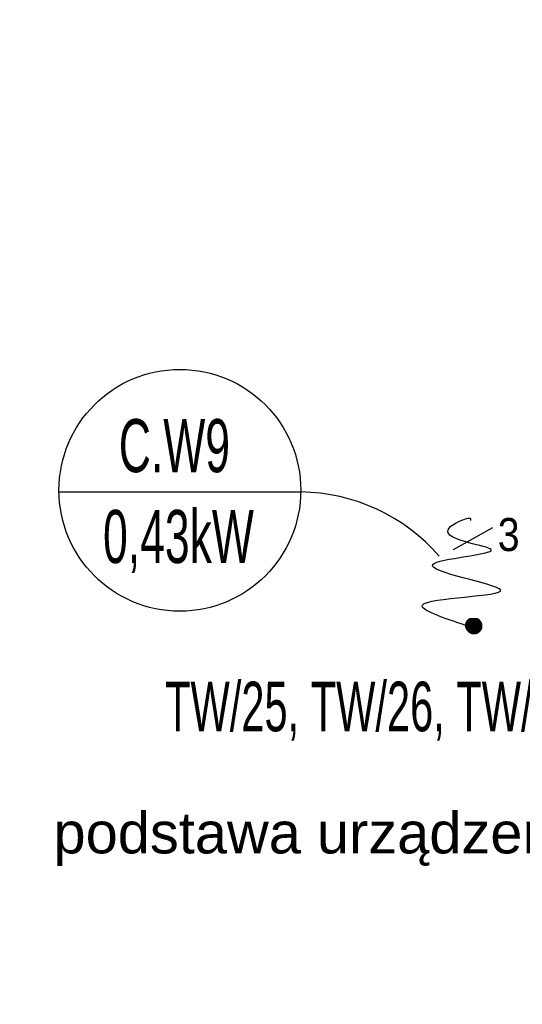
# Model space of a CAD drawing. Header units: millimetres. Extents: x -165365 to -33565, y 7406 to 103342.
# Tile 82 of 256: x -116094 to -114271, y 38668 to 42238. Entities that reach past the tile are written whole.
import ezdxf

# ---------------------------------------------------------------- set-up
doc = ezdxf.new("R2010")
doc.units = ezdxf.units.MM
doc.header["$MEASUREMENT"] = 0
doc.linetypes.add('ACAD_ISO03W100', pattern=[150, 60, -90])
for name, color, linetype in [('ELEK CIENKIE', 80, 'Continuous'), ('ELEK GNIAZDA', 234, 'Continuous'), ('ELEK OPIS', 140, 'Continuous'), ('ELEKTRYKA_OPIS GNIAZD', 230, 'Continuous'), ('Strop', 252, 'Continuous'), ('Tekst', 252, 'Continuous')]:
    doc.layers.add(name, color=color, linetype=linetype)
doc.styles.add('Arial', font='arial.ttf')
doc.styles.add('Times new roman', font='arial.ttf')

# ---------------------------------------------------------------- blocks, each defined once
blk = doc.blocks.new('A$C67C5DD4D')
at = {"layer": 'Strop', "flags": 128}
for points in [[(14228.5, 0), (57958.5, 0), (57958.5, 1406.8), (57958.5, 1410), (73208.5, 1410), (79708.5, 1410), (79708.5, 6106), (86978.5, 6106), (86978.5, 7196), (86978.5, 9216), (86978.5, 9799.9, 0.032078), (72413, 18233.9, 0.000523), (72183.3, 18342.2, 0.001989), (71307.4, 18749.6, 0.031398), (57338.7, 24062.9, 0.034913), (39523.2, 28246.2), (39523.2, 28246.2), (39523.1, 28246.2, 0.026147), (28486.3, 29455.9)], [(14228.5, 0), (57958.5, 0), (57958.5, 1406.8), (57958.5, 1410), (73208.5, 1410), (79708.5, 1410), (79708.5, 6106), (86978.5, 6106), (86978.5, 7196), (86978.5, 9216), (86978.5, 9799.9, 0.032078), (72413, 18233.9, 0.000523), (72183.3, 18342.2, 0.001989), (71307.4, 18749.6, 0.031398), (57338.7, 24062.9, 0.034913), (39523.2, 28246.2), (39523.2, 28246.2), (39523.1, 28246.2, 0.026147), (28486.3, 29455.9)], [(14228.5, 400), (57558.5, 400), (57558.5, 1406.8), (57558.5, 1810), (73208.5, 1810), (79308.5, 1810), (79308.5, 6506), (86578.5, 6506), (86578.5, 7196), (86578.5, 9216), (86578.5, 9585.9, 0.031662), (72238.7, 17873.9, 0.000515), (72013.1, 17980.2, 0.001987), (71141.1, 18385.8, 0.031396), (57220.2, 23680.9, 0.035679), (39064, 27914.9), (39064, 27915, 0.025197), (28465.5, 29056.5)]]:
    blk.add_lwpolyline(points, format="xyb", dxfattribs=at)
at = {"layer": 'Tekst', "insert": (39344.4, 21617.8), "char_height": 150, "attachment_point": 2, "style": 'Times new roman'}
blk.add_mtext('\\A1;{\\fArial|b0|i0|c0|p38;podstawa urządzeń}', dxfattribs=at)
blk = doc.blocks.new('wypust')
at = {"layer": 'ELEK GNIAZDA'}
h = blk.add_hatch(dxfattribs=at)
h.set_pattern_fill('ANSI31', color=256, scale=0.40095, style=0)
h.set_pattern_definition([(45, (101436.0201, 117475.25299), (-0.03543930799, 0.03543930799), [])])
edge = h.paths.add_edge_path()
edge.add_line((50613.52, -9777.62), (50610.66, -9777.62))
edge.add_arc((50612.09, -9780.25), 2.99, 118.546, 177.3028)
edge.add_spline(control_points=[(50609.1, -9780.11), (50609.24, -9780.15), (50609.38, -9780.2), (50609.52, -9780.25)], knot_values=[0, 0, 0, 0, 0.181487, 0.181487, 0.181487, 0.181487], weights=[1, 1, 1, 1], degree=3, periodic=0)
edge.add_line((50609.52, -9780.25), (50609.1, -9780.25))
edge.add_arc((50612.09, -9780.25), 2.99, 180, 0)
edge.add_arc((50612.09, -9780.25), 2.99, 0, 61.454)
blk.add_line((50604.75, -9752.62), (50619, -9744.65), dxfattribs=at)
blk.add_spline([(50609.52, -9780.25), (50593.5, -9772.75), (50621.8, -9767.3), (50597.25, -9758.09), (50618.39, -9752.64), (50602.7, -9746.17), (50609.52, -9741.39), (50610.89, -9741.39), (50610.89, -9742.08)], degree=3, dxfattribs=at)
at = {"layer": 'ELEK GNIAZDA', "style": 'Arial', "width": 0.85}
blk.add_text('3', height=12, dxfattribs=at).set_placement((50620.8, -9753.18, 5562.84))

msp = doc.modelspace()

# ---------------------------------------------------------------- block references
msp.add_blockref('A$C67C5DD4D', (-154407.14734, 17746.99902))

# ---------------------------------------------------------------- next in the draw order: linework, layer by layer
at = {"layer": 'ELEK CIENKIE', "color": 232, "linetype": 'ACAD_ISO03W100', "ltscale": 3}
msp.add_circle((-111113.41336, 36619.62119), 7540, dxfattribs=at)
at = {"layer": 'ELEK OPIS'}
msp.add_line((-115951.36987, 40525.63363), (-115074.51192, 40525.63363), dxfattribs=at)
msp.add_circle((-115512.98307, 40531.71454), 438.42898, dxfattribs=at)
msp.add_arc((-115082.21696, 39853.03785), 672.63991, 40.78770186, 89.3436669, dxfattribs=at)

# ---------------------------------------------------------------- next in the draw order: block references
at = {"layer": 'ELEK GNIAZDA', "xscale": 10, "yscale": 10, "zscale": 10}
msp.add_blockref('wypust', (-620568.25324, 137843.12693), dxfattribs=at)

# ---------------------------------------------------------------- next in the draw order: texts
at = {"layer": 'ELEK OPIS', "style": 'Arial', "width": 0.6}
for s, p in [('C.W9', (-115734.43754, 40597.44533)), ('0,43kW', (-115791.5641, 40267.99139))]:
    msp.add_text(s, height=192.456, dxfattribs=at).set_placement(p)
at = {"layer": 'ELEKTRYKA_OPIS GNIAZD', "style": 'Arial', "width": 0.6}
msp.add_text('TW/25, TW/26, TW/27', height=180, dxfattribs=at).set_placement((-115566.60599, 39657.6529))

doc.saveas('drawing.dxf')
